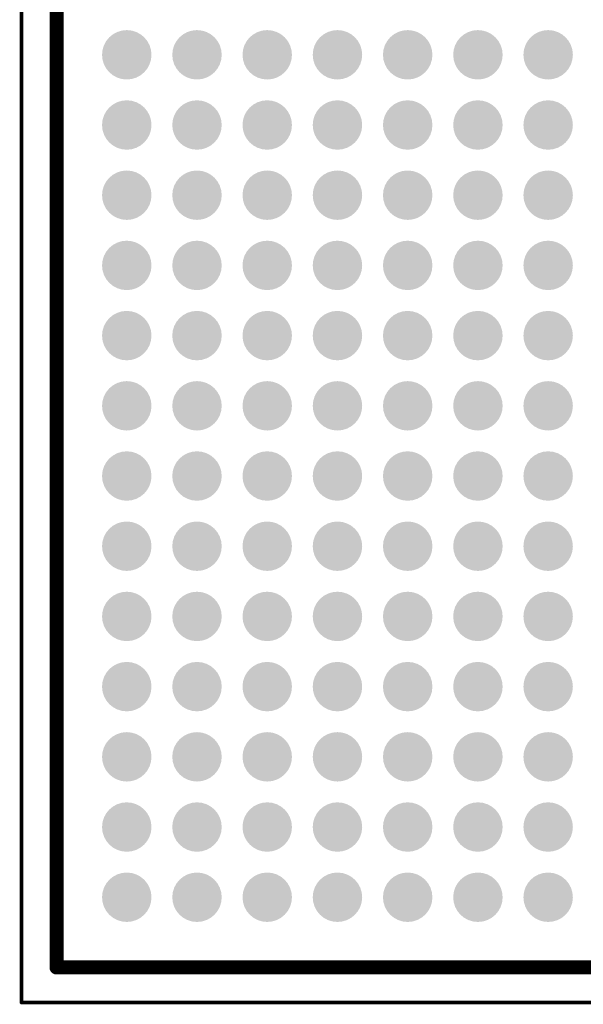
# Model space of a CAD drawing. Header units: inches. Extents: x -0.1 to 65.1, y -0.1 to 95.6.
# Tile 4 of 15: x 19.1 to 27.1, y 35.6 to 49.6. Entities that reach past the tile are written whole.
import ezdxf

# ---------------------------------------------------------------- set-up
doc = ezdxf.new("R2010")
doc.units = ezdxf.units.IN
for name, color, linetype in [('Mechanical 13', 56, 'Continuous'), ('Mechanical 15', 56, 'Continuous'), ('Top Overlay', 2, 'Continuous'), ('Top Paste', 8, 'Continuous'), ('Top Solder', 216, 'Continuous')]:
    doc.layers.add(name, color=color, linetype=linetype)

# ---------------------------------------------------------------- blocks, each defined once
blk = doc.blocks.new('FFG676_2')
at = {"layer": 'Top Paste'}
h = blk.add_hatch(color=8, dxfattribs=at)
edge = h.paths.add_edge_path()
edge.add_arc((0.5, -6.5), 0.25, 0, 360)
h = blk.add_hatch(color=8, dxfattribs=at)
edge = h.paths.add_edge_path()
edge.add_arc((1.5, -6.5), 0.25, 0, 360)
h = blk.add_hatch(color=8, dxfattribs=at)
edge = h.paths.add_edge_path()
edge.add_arc((2.5, -6.5), 0.25, 0, 360)
h = blk.add_hatch(color=8, dxfattribs=at)
edge = h.paths.add_edge_path()
edge.add_arc((3.5, -6.5), 0.25, 0, 360)
h = blk.add_hatch(color=8, dxfattribs=at)
edge = h.paths.add_edge_path()
edge.add_arc((4.5, -6.5), 0.25, 0, 360)
h = blk.add_hatch(color=8, dxfattribs=at)
edge = h.paths.add_edge_path()
edge.add_arc((5.5, -6.5), 0.25, 0, 360)
h = blk.add_hatch(color=8, dxfattribs=at)
edge = h.paths.add_edge_path()
edge.add_arc((6.5, -6.5), 0.25, 0, 360)
h = blk.add_hatch(color=8, dxfattribs=at)
edge = h.paths.add_edge_path()
edge.add_arc((7.5, -6.5), 0.25, 0, 360)
h = blk.add_hatch(color=8, dxfattribs=at)
edge = h.paths.add_edge_path()
edge.add_arc((8.5, -6.5), 0.25, 0, 360)
h = blk.add_hatch(color=8, dxfattribs=at)
edge = h.paths.add_edge_path()
edge.add_arc((9.5, -6.5), 0.25, 0, 360)
h = blk.add_hatch(color=8, dxfattribs=at)
edge = h.paths.add_edge_path()
edge.add_arc((10.5, -6.5), 0.25, 0, 360)
h = blk.add_hatch(color=8, dxfattribs=at)
edge = h.paths.add_edge_path()
edge.add_arc((11.5, -6.5), 0.25, 0, 360)
h = blk.add_hatch(color=8, dxfattribs=at)
edge = h.paths.add_edge_path()
edge.add_arc((12.5, -6.5), 0.25, 0, 360)
h = blk.add_hatch(color=8, dxfattribs=at)
edge = h.paths.add_edge_path()
edge.add_arc((0.5, -7.5), 0.25, 0, 360)
h = blk.add_hatch(color=8, dxfattribs=at)
edge = h.paths.add_edge_path()
edge.add_arc((1.5, -7.5), 0.25, 0, 360)
h = blk.add_hatch(color=8, dxfattribs=at)
edge = h.paths.add_edge_path()
edge.add_arc((2.5, -7.5), 0.25, 0, 360)
h = blk.add_hatch(color=8, dxfattribs=at)
edge = h.paths.add_edge_path()
edge.add_arc((3.5, -7.5), 0.25, 0, 360)
h = blk.add_hatch(color=8, dxfattribs=at)
edge = h.paths.add_edge_path()
edge.add_arc((4.5, -7.5), 0.25, 0, 360)
h = blk.add_hatch(color=8, dxfattribs=at)
edge = h.paths.add_edge_path()
edge.add_arc((5.5, -7.5), 0.25, 0, 360)
h = blk.add_hatch(color=8, dxfattribs=at)
edge = h.paths.add_edge_path()
edge.add_arc((6.5, -7.5), 0.25, 0, 360)
h = blk.add_hatch(color=8, dxfattribs=at)
edge = h.paths.add_edge_path()
edge.add_arc((7.5, -7.5), 0.25, 0, 360)
h = blk.add_hatch(color=8, dxfattribs=at)
edge = h.paths.add_edge_path()
edge.add_arc((8.5, -7.5), 0.25, 0, 360)
h = blk.add_hatch(color=8, dxfattribs=at)
edge = h.paths.add_edge_path()
edge.add_arc((9.5, -7.5), 0.25, 0, 360)
h = blk.add_hatch(color=8, dxfattribs=at)
edge = h.paths.add_edge_path()
edge.add_arc((10.5, -7.5), 0.25, 0, 360)
h = blk.add_hatch(color=8, dxfattribs=at)
edge = h.paths.add_edge_path()
edge.add_arc((11.5, -7.5), 0.25, 0, 360)
h = blk.add_hatch(color=8, dxfattribs=at)
edge = h.paths.add_edge_path()
edge.add_arc((12.5, -7.5), 0.25, 0, 360)
h = blk.add_hatch(color=8, dxfattribs=at)
edge = h.paths.add_edge_path()
edge.add_arc((0.5, -8.5), 0.25, 0, 360)
h = blk.add_hatch(color=8, dxfattribs=at)
edge = h.paths.add_edge_path()
edge.add_arc((1.5, -8.5), 0.25, 0, 360)
h = blk.add_hatch(color=8, dxfattribs=at)
edge = h.paths.add_edge_path()
edge.add_arc((2.5, -8.5), 0.25, 0, 360)
h = blk.add_hatch(color=8, dxfattribs=at)
edge = h.paths.add_edge_path()
edge.add_arc((3.5, -8.5), 0.25, 0, 360)
h = blk.add_hatch(color=8, dxfattribs=at)
edge = h.paths.add_edge_path()
edge.add_arc((4.5, -8.5), 0.25, 0, 360)
h = blk.add_hatch(color=8, dxfattribs=at)
edge = h.paths.add_edge_path()
edge.add_arc((5.5, -8.5), 0.25, 0, 360)
h = blk.add_hatch(color=8, dxfattribs=at)
edge = h.paths.add_edge_path()
edge.add_arc((6.5, -8.5), 0.25, 0, 360)
h = blk.add_hatch(color=8, dxfattribs=at)
edge = h.paths.add_edge_path()
edge.add_arc((7.5, -8.5), 0.25, 0, 360)
h = blk.add_hatch(color=8, dxfattribs=at)
edge = h.paths.add_edge_path()
edge.add_arc((8.5, -8.5), 0.25, 0, 360)
h = blk.add_hatch(color=8, dxfattribs=at)
edge = h.paths.add_edge_path()
edge.add_arc((9.5, -8.5), 0.25, 0, 360)
h = blk.add_hatch(color=8, dxfattribs=at)
edge = h.paths.add_edge_path()
edge.add_arc((10.5, -8.5), 0.25, 0, 360)
h = blk.add_hatch(color=8, dxfattribs=at)
edge = h.paths.add_edge_path()
edge.add_arc((11.5, -8.5), 0.25, 0, 360)
h = blk.add_hatch(color=8, dxfattribs=at)
edge = h.paths.add_edge_path()
edge.add_arc((12.5, -8.5), 0.25, 0, 360)
h = blk.add_hatch(color=8, dxfattribs=at)
edge = h.paths.add_edge_path()
edge.add_arc((0.5, -9.5), 0.25, 0, 360)
h = blk.add_hatch(color=8, dxfattribs=at)
edge = h.paths.add_edge_path()
edge.add_arc((1.5, -9.5), 0.25, 0, 360)
h = blk.add_hatch(color=8, dxfattribs=at)
edge = h.paths.add_edge_path()
edge.add_arc((2.5, -9.5), 0.25, 0, 360)
h = blk.add_hatch(color=8, dxfattribs=at)
edge = h.paths.add_edge_path()
edge.add_arc((3.5, -9.5), 0.25, 0, 360)
h = blk.add_hatch(color=8, dxfattribs=at)
edge = h.paths.add_edge_path()
edge.add_arc((4.5, -9.5), 0.25, 0, 360)
h = blk.add_hatch(color=8, dxfattribs=at)
edge = h.paths.add_edge_path()
edge.add_arc((5.5, -9.5), 0.25, 0, 360)
h = blk.add_hatch(color=8, dxfattribs=at)
edge = h.paths.add_edge_path()
edge.add_arc((6.5, -9.5), 0.25, 0, 360)
h = blk.add_hatch(color=8, dxfattribs=at)
edge = h.paths.add_edge_path()
edge.add_arc((7.5, -9.5), 0.25, 0, 360)
h = blk.add_hatch(color=8, dxfattribs=at)
edge = h.paths.add_edge_path()
edge.add_arc((8.5, -9.5), 0.25, 0, 360)
h = blk.add_hatch(color=8, dxfattribs=at)
edge = h.paths.add_edge_path()
edge.add_arc((9.5, -9.5), 0.25, 0, 360)
h = blk.add_hatch(color=8, dxfattribs=at)
edge = h.paths.add_edge_path()
edge.add_arc((10.5, -9.5), 0.25, 0, 360)
h = blk.add_hatch(color=8, dxfattribs=at)
edge = h.paths.add_edge_path()
edge.add_arc((11.5, -9.5), 0.25, 0, 360)
h = blk.add_hatch(color=8, dxfattribs=at)
edge = h.paths.add_edge_path()
edge.add_arc((12.5, -9.5), 0.25, 0, 360)
h = blk.add_hatch(color=8, dxfattribs=at)
edge = h.paths.add_edge_path()
edge.add_arc((0.5, -10.5), 0.25, 0, 360)
h = blk.add_hatch(color=8, dxfattribs=at)
edge = h.paths.add_edge_path()
edge.add_arc((1.5, -10.5), 0.25, 0, 360)
h = blk.add_hatch(color=8, dxfattribs=at)
edge = h.paths.add_edge_path()
edge.add_arc((2.5, -10.5), 0.25, 0, 360)
h = blk.add_hatch(color=8, dxfattribs=at)
edge = h.paths.add_edge_path()
edge.add_arc((3.5, -10.5), 0.25, 0, 360)
h = blk.add_hatch(color=8, dxfattribs=at)
edge = h.paths.add_edge_path()
edge.add_arc((4.5, -10.5), 0.25, 0, 360)
h = blk.add_hatch(color=8, dxfattribs=at)
edge = h.paths.add_edge_path()
edge.add_arc((5.5, -10.5), 0.25, 0, 360)
h = blk.add_hatch(color=8, dxfattribs=at)
edge = h.paths.add_edge_path()
edge.add_arc((6.5, -10.5), 0.25, 0, 360)
h = blk.add_hatch(color=8, dxfattribs=at)
edge = h.paths.add_edge_path()
edge.add_arc((7.5, -10.5), 0.25, 0, 360)
h = blk.add_hatch(color=8, dxfattribs=at)
edge = h.paths.add_edge_path()
edge.add_arc((8.5, -10.5), 0.25, 0, 360)
h = blk.add_hatch(color=8, dxfattribs=at)
edge = h.paths.add_edge_path()
edge.add_arc((9.5, -10.5), 0.25, 0, 360)
h = blk.add_hatch(color=8, dxfattribs=at)
edge = h.paths.add_edge_path()
edge.add_arc((10.5, -10.5), 0.25, 0, 360)
h = blk.add_hatch(color=8, dxfattribs=at)
edge = h.paths.add_edge_path()
edge.add_arc((11.5, -10.5), 0.25, 0, 360)
h = blk.add_hatch(color=8, dxfattribs=at)
edge = h.paths.add_edge_path()
edge.add_arc((12.5, -10.5), 0.25, 0, 360)
h = blk.add_hatch(color=8, dxfattribs=at)
edge = h.paths.add_edge_path()
edge.add_arc((0.5, -11.5), 0.25, 0, 360)
h = blk.add_hatch(color=8, dxfattribs=at)
edge = h.paths.add_edge_path()
edge.add_arc((1.5, -11.5), 0.25, 0, 360)
h = blk.add_hatch(color=8, dxfattribs=at)
edge = h.paths.add_edge_path()
edge.add_arc((2.5, -11.5), 0.25, 0, 360)
h = blk.add_hatch(color=8, dxfattribs=at)
edge = h.paths.add_edge_path()
edge.add_arc((3.5, -11.5), 0.25, 0, 360)
h = blk.add_hatch(color=8, dxfattribs=at)
edge = h.paths.add_edge_path()
edge.add_arc((4.5, -11.5), 0.25, 0, 360)
h = blk.add_hatch(color=8, dxfattribs=at)
edge = h.paths.add_edge_path()
edge.add_arc((5.5, -11.5), 0.25, 0, 360)
h = blk.add_hatch(color=8, dxfattribs=at)
edge = h.paths.add_edge_path()
edge.add_arc((6.5, -11.5), 0.25, 0, 360)
h = blk.add_hatch(color=8, dxfattribs=at)
edge = h.paths.add_edge_path()
edge.add_arc((7.5, -11.5), 0.25, 0, 360)
h = blk.add_hatch(color=8, dxfattribs=at)
edge = h.paths.add_edge_path()
edge.add_arc((8.5, -11.5), 0.25, 0, 360)
h = blk.add_hatch(color=8, dxfattribs=at)
edge = h.paths.add_edge_path()
edge.add_arc((9.5, -11.5), 0.25, 0, 360)
h = blk.add_hatch(color=8, dxfattribs=at)
edge = h.paths.add_edge_path()
edge.add_arc((10.5, -11.5), 0.25, 0, 360)
h = blk.add_hatch(color=8, dxfattribs=at)
edge = h.paths.add_edge_path()
edge.add_arc((11.5, -11.5), 0.25, 0, 360)
h = blk.add_hatch(color=8, dxfattribs=at)
edge = h.paths.add_edge_path()
edge.add_arc((12.5, -11.5), 0.25, 0, 360)
h = blk.add_hatch(color=8, dxfattribs=at)
edge = h.paths.add_edge_path()
edge.add_arc((0.5, -12.5), 0.25, 0, 360)
h = blk.add_hatch(color=8, dxfattribs=at)
edge = h.paths.add_edge_path()
edge.add_arc((1.5, -12.5), 0.25, 0, 360)
h = blk.add_hatch(color=8, dxfattribs=at)
edge = h.paths.add_edge_path()
edge.add_arc((2.5, -12.5), 0.25, 0, 360)
h = blk.add_hatch(color=8, dxfattribs=at)
edge = h.paths.add_edge_path()
edge.add_arc((3.5, -12.5), 0.25, 0, 360)
h = blk.add_hatch(color=8, dxfattribs=at)
edge = h.paths.add_edge_path()
edge.add_arc((4.5, -12.5), 0.25, 0, 360)
h = blk.add_hatch(color=8, dxfattribs=at)
edge = h.paths.add_edge_path()
edge.add_arc((5.5, -12.5), 0.25, 0, 360)
h = blk.add_hatch(color=8, dxfattribs=at)
edge = h.paths.add_edge_path()
edge.add_arc((6.5, -12.5), 0.25, 0, 360)
h = blk.add_hatch(color=8, dxfattribs=at)
edge = h.paths.add_edge_path()
edge.add_arc((7.5, -12.5), 0.25, 0, 360)
h = blk.add_hatch(color=8, dxfattribs=at)
edge = h.paths.add_edge_path()
edge.add_arc((8.5, -12.5), 0.25, 0, 360)
h = blk.add_hatch(color=8, dxfattribs=at)
edge = h.paths.add_edge_path()
edge.add_arc((9.5, -12.5), 0.25, 0, 360)
h = blk.add_hatch(color=8, dxfattribs=at)
edge = h.paths.add_edge_path()
edge.add_arc((10.5, -12.5), 0.25, 0, 360)
h = blk.add_hatch(color=8, dxfattribs=at)
edge = h.paths.add_edge_path()
edge.add_arc((11.5, -12.5), 0.25, 0, 360)
h = blk.add_hatch(color=8, dxfattribs=at)
edge = h.paths.add_edge_path()
edge.add_arc((12.5, -12.5), 0.25, 0, 360)
at = {"layer": 'Top Solder'}
h = blk.add_hatch(color=216, dxfattribs=at)
edge = h.paths.add_edge_path()
edge.add_arc((0.5, -6.5), 0.352, 0, 360)
h = blk.add_hatch(color=216, dxfattribs=at)
edge = h.paths.add_edge_path()
edge.add_arc((1.5, -6.5), 0.352, 0, 360)
h = blk.add_hatch(color=216, dxfattribs=at)
edge = h.paths.add_edge_path()
edge.add_arc((2.5, -6.5), 0.352, 0, 360)
h = blk.add_hatch(color=216, dxfattribs=at)
edge = h.paths.add_edge_path()
edge.add_arc((3.5, -6.5), 0.352, 0, 360)
h = blk.add_hatch(color=216, dxfattribs=at)
edge = h.paths.add_edge_path()
edge.add_arc((4.5, -6.5), 0.352, 0, 360)
h = blk.add_hatch(color=216, dxfattribs=at)
edge = h.paths.add_edge_path()
edge.add_arc((5.5, -6.5), 0.352, 0, 360)
h = blk.add_hatch(color=216, dxfattribs=at)
edge = h.paths.add_edge_path()
edge.add_arc((6.5, -6.5), 0.352, 0, 360)
h = blk.add_hatch(color=216, dxfattribs=at)
edge = h.paths.add_edge_path()
edge.add_arc((7.5, -6.5), 0.352, 0, 360)
h = blk.add_hatch(color=216, dxfattribs=at)
edge = h.paths.add_edge_path()
edge.add_arc((8.5, -6.5), 0.352, 0, 360)
h = blk.add_hatch(color=216, dxfattribs=at)
edge = h.paths.add_edge_path()
edge.add_arc((9.5, -6.5), 0.352, 0, 360)
h = blk.add_hatch(color=216, dxfattribs=at)
edge = h.paths.add_edge_path()
edge.add_arc((10.5, -6.5), 0.352, 0, 360)
h = blk.add_hatch(color=216, dxfattribs=at)
edge = h.paths.add_edge_path()
edge.add_arc((11.5, -6.5), 0.352, 0, 360)
h = blk.add_hatch(color=216, dxfattribs=at)
edge = h.paths.add_edge_path()
edge.add_arc((12.5, -6.5), 0.352, 0, 360)
h = blk.add_hatch(color=216, dxfattribs=at)
edge = h.paths.add_edge_path()
edge.add_arc((0.5, -7.5), 0.352, 0, 360)
h = blk.add_hatch(color=216, dxfattribs=at)
edge = h.paths.add_edge_path()
edge.add_arc((1.5, -7.5), 0.352, 0, 360)
h = blk.add_hatch(color=216, dxfattribs=at)
edge = h.paths.add_edge_path()
edge.add_arc((2.5, -7.5), 0.352, 0, 360)
h = blk.add_hatch(color=216, dxfattribs=at)
edge = h.paths.add_edge_path()
edge.add_arc((3.5, -7.5), 0.352, 0, 360)
h = blk.add_hatch(color=216, dxfattribs=at)
edge = h.paths.add_edge_path()
edge.add_arc((4.5, -7.5), 0.352, 0, 360)
h = blk.add_hatch(color=216, dxfattribs=at)
edge = h.paths.add_edge_path()
edge.add_arc((5.5, -7.5), 0.352, 0, 360)
h = blk.add_hatch(color=216, dxfattribs=at)
edge = h.paths.add_edge_path()
edge.add_arc((6.5, -7.5), 0.352, 0, 360)
h = blk.add_hatch(color=216, dxfattribs=at)
edge = h.paths.add_edge_path()
edge.add_arc((7.5, -7.5), 0.352, 0, 360)
h = blk.add_hatch(color=216, dxfattribs=at)
edge = h.paths.add_edge_path()
edge.add_arc((8.5, -7.5), 0.352, 0, 360)
h = blk.add_hatch(color=216, dxfattribs=at)
edge = h.paths.add_edge_path()
edge.add_arc((9.5, -7.5), 0.352, 0, 360)
h = blk.add_hatch(color=216, dxfattribs=at)
edge = h.paths.add_edge_path()
edge.add_arc((10.5, -7.5), 0.352, 0, 360)
h = blk.add_hatch(color=216, dxfattribs=at)
edge = h.paths.add_edge_path()
edge.add_arc((11.5, -7.5), 0.352, 0, 360)
h = blk.add_hatch(color=216, dxfattribs=at)
edge = h.paths.add_edge_path()
edge.add_arc((12.5, -7.5), 0.352, 0, 360)
h = blk.add_hatch(color=216, dxfattribs=at)
edge = h.paths.add_edge_path()
edge.add_arc((0.5, -8.5), 0.352, 0, 360)
h = blk.add_hatch(color=216, dxfattribs=at)
edge = h.paths.add_edge_path()
edge.add_arc((1.5, -8.5), 0.352, 0, 360)
h = blk.add_hatch(color=216, dxfattribs=at)
edge = h.paths.add_edge_path()
edge.add_arc((2.5, -8.5), 0.352, 0, 360)
h = blk.add_hatch(color=216, dxfattribs=at)
edge = h.paths.add_edge_path()
edge.add_arc((3.5, -8.5), 0.352, 0, 360)
h = blk.add_hatch(color=216, dxfattribs=at)
edge = h.paths.add_edge_path()
edge.add_arc((4.5, -8.5), 0.352, 0, 360)
h = blk.add_hatch(color=216, dxfattribs=at)
edge = h.paths.add_edge_path()
edge.add_arc((5.5, -8.5), 0.352, 0, 360)
h = blk.add_hatch(color=216, dxfattribs=at)
edge = h.paths.add_edge_path()
edge.add_arc((6.5, -8.5), 0.352, 0, 360)
h = blk.add_hatch(color=216, dxfattribs=at)
edge = h.paths.add_edge_path()
edge.add_arc((7.5, -8.5), 0.352, 0, 360)
h = blk.add_hatch(color=216, dxfattribs=at)
edge = h.paths.add_edge_path()
edge.add_arc((8.5, -8.5), 0.352, 0, 360)
h = blk.add_hatch(color=216, dxfattribs=at)
edge = h.paths.add_edge_path()
edge.add_arc((9.5, -8.5), 0.352, 0, 360)
h = blk.add_hatch(color=216, dxfattribs=at)
edge = h.paths.add_edge_path()
edge.add_arc((10.5, -8.5), 0.352, 0, 360)
h = blk.add_hatch(color=216, dxfattribs=at)
edge = h.paths.add_edge_path()
edge.add_arc((11.5, -8.5), 0.352, 0, 360)
h = blk.add_hatch(color=216, dxfattribs=at)
edge = h.paths.add_edge_path()
edge.add_arc((12.5, -8.5), 0.352, 0, 360)
h = blk.add_hatch(color=216, dxfattribs=at)
edge = h.paths.add_edge_path()
edge.add_arc((0.5, -9.5), 0.352, 0, 360)
h = blk.add_hatch(color=216, dxfattribs=at)
edge = h.paths.add_edge_path()
edge.add_arc((1.5, -9.5), 0.352, 0, 360)
h = blk.add_hatch(color=216, dxfattribs=at)
edge = h.paths.add_edge_path()
edge.add_arc((2.5, -9.5), 0.352, 0, 360)
h = blk.add_hatch(color=216, dxfattribs=at)
edge = h.paths.add_edge_path()
edge.add_arc((3.5, -9.5), 0.352, 0, 360)
h = blk.add_hatch(color=216, dxfattribs=at)
edge = h.paths.add_edge_path()
edge.add_arc((4.5, -9.5), 0.352, 0, 360)
h = blk.add_hatch(color=216, dxfattribs=at)
edge = h.paths.add_edge_path()
edge.add_arc((5.5, -9.5), 0.352, 0, 360)
h = blk.add_hatch(color=216, dxfattribs=at)
edge = h.paths.add_edge_path()
edge.add_arc((6.5, -9.5), 0.352, 0, 360)
h = blk.add_hatch(color=216, dxfattribs=at)
edge = h.paths.add_edge_path()
edge.add_arc((7.5, -9.5), 0.352, 0, 360)
h = blk.add_hatch(color=216, dxfattribs=at)
edge = h.paths.add_edge_path()
edge.add_arc((8.5, -9.5), 0.352, 0, 360)
h = blk.add_hatch(color=216, dxfattribs=at)
edge = h.paths.add_edge_path()
edge.add_arc((9.5, -9.5), 0.352, 0, 360)
h = blk.add_hatch(color=216, dxfattribs=at)
edge = h.paths.add_edge_path()
edge.add_arc((10.5, -9.5), 0.352, 0, 360)
h = blk.add_hatch(color=216, dxfattribs=at)
edge = h.paths.add_edge_path()
edge.add_arc((11.5, -9.5), 0.352, 0, 360)
h = blk.add_hatch(color=216, dxfattribs=at)
edge = h.paths.add_edge_path()
edge.add_arc((12.5, -9.5), 0.352, 0, 360)
h = blk.add_hatch(color=216, dxfattribs=at)
edge = h.paths.add_edge_path()
edge.add_arc((0.5, -10.5), 0.352, 0, 360)
h = blk.add_hatch(color=216, dxfattribs=at)
edge = h.paths.add_edge_path()
edge.add_arc((1.5, -10.5), 0.352, 0, 360)
h = blk.add_hatch(color=216, dxfattribs=at)
edge = h.paths.add_edge_path()
edge.add_arc((2.5, -10.5), 0.352, 0, 360)
h = blk.add_hatch(color=216, dxfattribs=at)
edge = h.paths.add_edge_path()
edge.add_arc((3.5, -10.5), 0.352, 0, 360)
h = blk.add_hatch(color=216, dxfattribs=at)
edge = h.paths.add_edge_path()
edge.add_arc((4.5, -10.5), 0.352, 0, 360)
h = blk.add_hatch(color=216, dxfattribs=at)
edge = h.paths.add_edge_path()
edge.add_arc((5.5, -10.5), 0.352, 0, 360)
h = blk.add_hatch(color=216, dxfattribs=at)
edge = h.paths.add_edge_path()
edge.add_arc((6.5, -10.5), 0.352, 0, 360)
h = blk.add_hatch(color=216, dxfattribs=at)
edge = h.paths.add_edge_path()
edge.add_arc((7.5, -10.5), 0.352, 0, 360)
h = blk.add_hatch(color=216, dxfattribs=at)
edge = h.paths.add_edge_path()
edge.add_arc((8.5, -10.5), 0.352, 0, 360)
h = blk.add_hatch(color=216, dxfattribs=at)
edge = h.paths.add_edge_path()
edge.add_arc((9.5, -10.5), 0.352, 0, 360)
h = blk.add_hatch(color=216, dxfattribs=at)
edge = h.paths.add_edge_path()
edge.add_arc((10.5, -10.5), 0.352, 0, 360)
h = blk.add_hatch(color=216, dxfattribs=at)
edge = h.paths.add_edge_path()
edge.add_arc((11.5, -10.5), 0.352, 0, 360)
h = blk.add_hatch(color=216, dxfattribs=at)
edge = h.paths.add_edge_path()
edge.add_arc((12.5, -10.5), 0.352, 0, 360)
h = blk.add_hatch(color=216, dxfattribs=at)
edge = h.paths.add_edge_path()
edge.add_arc((0.5, -11.5), 0.352, 0, 360)
h = blk.add_hatch(color=216, dxfattribs=at)
edge = h.paths.add_edge_path()
edge.add_arc((1.5, -11.5), 0.352, 0, 360)
h = blk.add_hatch(color=216, dxfattribs=at)
edge = h.paths.add_edge_path()
edge.add_arc((2.5, -11.5), 0.352, 0, 360)
h = blk.add_hatch(color=216, dxfattribs=at)
edge = h.paths.add_edge_path()
edge.add_arc((3.5, -11.5), 0.352, 0, 360)
h = blk.add_hatch(color=216, dxfattribs=at)
edge = h.paths.add_edge_path()
edge.add_arc((4.5, -11.5), 0.352, 0, 360)
h = blk.add_hatch(color=216, dxfattribs=at)
edge = h.paths.add_edge_path()
edge.add_arc((5.5, -11.5), 0.352, 0, 360)
h = blk.add_hatch(color=216, dxfattribs=at)
edge = h.paths.add_edge_path()
edge.add_arc((6.5, -11.5), 0.352, 0, 360)
h = blk.add_hatch(color=216, dxfattribs=at)
edge = h.paths.add_edge_path()
edge.add_arc((7.5, -11.5), 0.352, 0, 360)
h = blk.add_hatch(color=216, dxfattribs=at)
edge = h.paths.add_edge_path()
edge.add_arc((8.5, -11.5), 0.352, 0, 360)
h = blk.add_hatch(color=216, dxfattribs=at)
edge = h.paths.add_edge_path()
edge.add_arc((9.5, -11.5), 0.352, 0, 360)
h = blk.add_hatch(color=216, dxfattribs=at)
edge = h.paths.add_edge_path()
edge.add_arc((10.5, -11.5), 0.352, 0, 360)
h = blk.add_hatch(color=216, dxfattribs=at)
edge = h.paths.add_edge_path()
edge.add_arc((11.5, -11.5), 0.352, 0, 360)
h = blk.add_hatch(color=216, dxfattribs=at)
edge = h.paths.add_edge_path()
edge.add_arc((12.5, -11.5), 0.352, 0, 360)
h = blk.add_hatch(color=216, dxfattribs=at)
edge = h.paths.add_edge_path()
edge.add_arc((0.5, -12.5), 0.352, 0, 360)
h = blk.add_hatch(color=216, dxfattribs=at)
edge = h.paths.add_edge_path()
edge.add_arc((1.5, -12.5), 0.352, 0, 360)
h = blk.add_hatch(color=216, dxfattribs=at)
edge = h.paths.add_edge_path()
edge.add_arc((2.5, -12.5), 0.352, 0, 360)
h = blk.add_hatch(color=216, dxfattribs=at)
edge = h.paths.add_edge_path()
edge.add_arc((3.5, -12.5), 0.352, 0, 360)
h = blk.add_hatch(color=216, dxfattribs=at)
edge = h.paths.add_edge_path()
edge.add_arc((4.5, -12.5), 0.352, 0, 360)
h = blk.add_hatch(color=216, dxfattribs=at)
edge = h.paths.add_edge_path()
edge.add_arc((5.5, -12.5), 0.352, 0, 360)
h = blk.add_hatch(color=216, dxfattribs=at)
edge = h.paths.add_edge_path()
edge.add_arc((6.5, -12.5), 0.352, 0, 360)
h = blk.add_hatch(color=216, dxfattribs=at)
edge = h.paths.add_edge_path()
edge.add_arc((7.5, -12.5), 0.352, 0, 360)
h = blk.add_hatch(color=216, dxfattribs=at)
edge = h.paths.add_edge_path()
edge.add_arc((8.5, -12.5), 0.352, 0, 360)
h = blk.add_hatch(color=216, dxfattribs=at)
edge = h.paths.add_edge_path()
edge.add_arc((9.5, -12.5), 0.352, 0, 360)
h = blk.add_hatch(color=216, dxfattribs=at)
edge = h.paths.add_edge_path()
edge.add_arc((10.5, -12.5), 0.352, 0, 360)
h = blk.add_hatch(color=216, dxfattribs=at)
edge = h.paths.add_edge_path()
edge.add_arc((11.5, -12.5), 0.352, 0, 360)
h = blk.add_hatch(color=216, dxfattribs=at)
edge = h.paths.add_edge_path()
edge.add_arc((12.5, -12.5), 0.352, 0, 360)
at = {"layer": 'Mechanical 13'}
for points in [[(13.5, -13.5, 0.1, 0.1, 0), (13.5, 13.5, 0.1, 0.1, 0)], [(13.5, -13.5, 0.1, 0.1, 0), (-13.5, -13.5, 0.1, 0.1, 0)]]:
    blk.add_lwpolyline(points, format="xyseb", dxfattribs=at)
blk.add_lwpolyline([(13.475, -13.5, 0.05, 0.05, 1), (13.525, -13.5, 0.05, 0.05, 1)], format="xyseb", close=True, dxfattribs=at)
blk.add_lwpolyline([(13.475, -13.5, 0.05, 0.05, 1), (13.525, -13.5, 0.05, 0.05, 1)], format="xyseb", close=True, dxfattribs=at)
at = {"layer": 'Mechanical 15'}
for points in [[(14, -14, 0.05, 0.05, 0), (14, 14, 0.05, 0.05, 0)], [(14, -14, 0.05, 0.05, 0), (-14, -14, 0.05, 0.05, 0)]]:
    blk.add_lwpolyline(points, format="xyseb", dxfattribs=at)
blk.add_lwpolyline([(13.988, -14, 0.025, 0.025, 1), (14.012, -14, 0.025, 0.025, 1)], format="xyseb", close=True, dxfattribs=at)
blk.add_lwpolyline([(13.988, -14, 0.025, 0.025, 1), (14.012, -14, 0.025, 0.025, 1)], format="xyseb", close=True, dxfattribs=at)
at = {"layer": 'Top Overlay'}
for points in [[(13.5, -13.5, 0.2, 0.2, 0), (13.5, 13.5, 0.2, 0.2, 0)], [(13.5, -13.5, 0.2, 0.2, 0), (-13.5, -13.5, 0.2, 0.2, 0)]]:
    blk.add_lwpolyline(points, format="xyseb", dxfattribs=at)
blk.add_lwpolyline([(13.45, -13.5, 0.1, 0.1, 1), (13.55, -13.5, 0.1, 0.1, 1)], format="xyseb", close=True, dxfattribs=at)
blk.add_lwpolyline([(13.45, -13.5, 0.1, 0.1, 1), (13.55, -13.5, 0.1, 0.1, 1)], format="xyseb", close=True, dxfattribs=at)

msp = doc.modelspace()

# ---------------------------------------------------------------- block references
at = {"rotation": 270}
msp.add_blockref('FFG676_2', (33.139, 49.618), dxfattribs=at)

doc.saveas('drawing.dxf')
